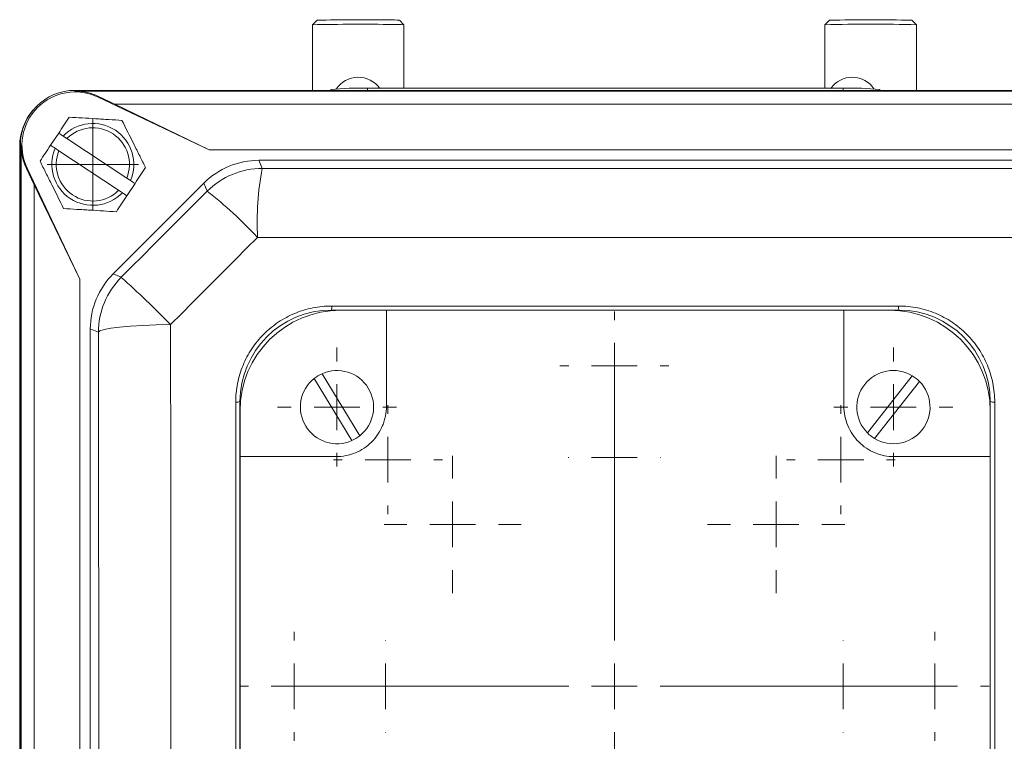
# Model space of a CAD drawing. Header units: millimetres. Extents: x 154 to 910, y 64 to 795.
# Tile 8 of 27: x 206 to 313, y 185 to 264. Entities that reach past the tile are written whole.
import ezdxf

# ---------------------------------------------------------------- set-up
doc = ezdxf.new("R2010")
doc.units = ezdxf.units.MM

# ---------------------------------------------------------------- blocks, each defined once
blk = doc.blocks.new('SW_CENTERMARKSYMBOL_13')
at = {"color": 0, "linetype": 'Continuous', "lineweight": 0}
for p, q in [((0, 5), (0, 35)), ((0, 0), (0, 2.5)), ((-5, 0), (-35, 0)), ((0, 0), (-2.5, 0)), ((0, 0), (0, -2.5)), ((0, 0), (2.5, 0)), ((5, 0), (35, 0)), ((0, -5), (0, -35))]:
    blk.add_line(p, q, dxfattribs=at)
blk = doc.blocks.new('SW_CENTERMARKSYMBOL_14')
at = {"color": 0, "linetype": 'Continuous', "lineweight": 0}
for p, q in [((0, 5), (0, 7.5)), ((0, 0), (0, 2.5)), ((-5, 0), (-7.5, 0)), ((0, 0), (-2.5, 0)), ((0, 0), (0, -2.5)), ((0, 0), (2.5, 0)), ((5, 0), (7.5, 0)), ((0, -5), (0, -7.5))]:
    blk.add_line(p, q, dxfattribs=at)
blk = doc.blocks.new('SW_CENTERMARKSYMBOL_16')
at = {"color": 0, "linetype": 'Continuous', "lineweight": 0}
for p, q in [((0, 5), (0, 5.95)), ((0, 0), (0, 2.5)), ((-5, 0), (-5.95, 0)), ((0, 0), (-2.5, 0)), ((0, 0), (0, -2.5)), ((0, 0), (2.5, 0)), ((5, 0), (5.95, 0)), ((0, -5), (0, -5.95))]:
    blk.add_line(p, q, dxfattribs=at)
blk = doc.blocks.new('SW_CENTERMARKSYMBOL_17')
at = {"color": 0, "linetype": 'Continuous', "lineweight": 0}
for p, q in [((0, 5), (0, 5.05)), ((0, 0), (0, 2.5)), ((-5, 0), (-5.05, 0)), ((0, 0), (-2.5, 0)), ((0, 0), (0, -2.5)), ((0, 0), (2.5, 0)), ((5, 0), (5.05, 0)), ((0, -5), (0, -5.05))]:
    blk.add_line(p, q, dxfattribs=at)
blk = doc.blocks.new('SW_CENTERMARKSYMBOL_18')
at = {"color": 0, "linetype": 'Continuous', "lineweight": 0}
for p, q in [((0, 5), (0, 5.95)), ((0, 0), (0, 2.5)), ((-5, 0), (-5.95, 0)), ((0, 0), (-2.5, 0)), ((0, 0), (0, -2.5)), ((0, 0), (2.5, 0)), ((5, 0), (5.95, 0)), ((0, -5), (0, -5.95))]:
    blk.add_line(p, q, dxfattribs=at)
blk = doc.blocks.new('SW_CENTERMARKSYMBOL_19')
at = {"color": 0, "linetype": 'Continuous', "lineweight": 0}
for p, q in [((0, 5), (0, 5.95)), ((0, 0), (0, 2.5)), ((-5, 0), (-5.95, 0)), ((0, 0), (-2.5, 0)), ((0, 0), (0, -2.5)), ((0, 0), (2.5, 0)), ((5, 0), (5.95, 0)), ((0, -5), (0, -5.95))]:
    blk.add_line(p, q, dxfattribs=at)
blk = doc.blocks.new('SW_CENTERMARKSYMBOL_20')
at = {"color": 0, "linetype": 'Continuous', "lineweight": 0}
for p, q in [((0, 5), (0, 5.05)), ((0, 0), (0, 2.5)), ((-5, 0), (-5.05, 0)), ((0, 0), (-2.5, 0)), ((0, 0), (0, -2.5)), ((0, 0), (2.5, 0)), ((5, 0), (5.05, 0)), ((0, -5), (0, -5.05))]:
    blk.add_line(p, q, dxfattribs=at)
blk = doc.blocks.new('SW_CENTERMARKSYMBOL_21')
at = {"color": 0, "linetype": 'Continuous', "lineweight": 0}
for p, q in [((0, 5), (0, 5.95)), ((0, 0), (0, 2.5)), ((-5, 0), (-5.95, 0)), ((0, 0), (-2.5, 0)), ((0, 0), (0, -2.5)), ((0, 0), (2.5, 0)), ((5, 0), (5.95, 0)), ((0, -5), (0, -5.95))]:
    blk.add_line(p, q, dxfattribs=at)
blk = doc.blocks.new('SW_CENTERMARKSYMBOL_22')
at = {"color": 0, "linetype": 'Continuous', "lineweight": 0}
for p, q in [((0, 5), (0, 7.5)), ((0, 0), (0, 2.5)), ((-5, 0), (-7.5, 0)), ((0, 0), (-2.5, 0)), ((0, 0), (0, -2.5)), ((0, 0), (2.5, 0)), ((5, 0), (7.5, 0)), ((0, -5), (0, -7.5))]:
    blk.add_line(p, q, dxfattribs=at)
blk = doc.blocks.new('SW_CENTERMARKSYMBOL_23')
at = {"color": 0, "linetype": 'Continuous', "lineweight": 0}
for p, q in [((0, 5), (0, 5.95)), ((0, 0), (0, 2.5)), ((-5, 0), (-5.95, 0)), ((0, 0), (-2.5, 0)), ((0, 0), (0, -2.5)), ((0, 0), (2.5, 0)), ((5, 0), (5.95, 0)), ((0, -5), (0, -5.95))]:
    blk.add_line(p, q, dxfattribs=at)
blk = doc.blocks.new('SW_CENTERMARKSYMBOL_24')
at = {"color": 0, "linetype": 'Continuous', "lineweight": 0}
for p, q in [((0, 5), (0, 5.05)), ((0, 0), (0, 2.5)), ((-5, 0), (-5.05, 0)), ((0, 0), (-2.5, 0)), ((0, 0), (0, -2.5)), ((0, 0), (2.5, 0)), ((5, 0), (5.05, 0)), ((0, -5), (0, -5.05))]:
    blk.add_line(p, q, dxfattribs=at)
blk = doc.blocks.new('SW_CENTERMARKSYMBOL_32')
at = {"color": 0, "linetype": 'Continuous', "lineweight": 0}
for p, q in [((0, 5), (0, 6.5)), ((0, 0), (0, 2.5)), ((-5, 0), (-6.5, 0)), ((0, 0), (-2.5, 0)), ((0, 0), (0, -2.5)), ((0, 0), (2.5, 0)), ((5, 0), (6.5, 0)), ((0, -5), (0, -6.5))]:
    blk.add_line(p, q, dxfattribs=at)
blk = doc.blocks.new('SW_CENTERMARKSYMBOL_33')
at = {"color": 0, "linetype": 'Continuous', "lineweight": 0}
for p, q in [((0, 5), (0, 6.5)), ((0, 0), (0, 2.5)), ((-5, 0), (-6.5, 0)), ((0, 0), (-2.5, 0)), ((0, 0), (0, -2.5)), ((0, 0), (2.5, 0)), ((5, 0), (6.5, 0)), ((0, -5), (0, -6.5))]:
    blk.add_line(p, q, dxfattribs=at)
blk = doc.blocks.new('SW_CENTERMARKSYMBOL_36')
at = {"color": 0, "linetype": 'Continuous', "lineweight": 0}
for p, q in [((0, 2.5), (0, 5)), ((0, 0), (0, 2.5)), ((-2.5, 0), (-5, 0)), ((0, 0), (-2.5, 0)), ((0, 0), (0, -2.5)), ((0, 0), (2.5, 0)), ((2.5, 0), (5, 0)), ((0, -2.5), (0, -5))]:
    blk.add_line(p, q, dxfattribs=at)

msp = doc.modelspace()

# ---------------------------------------------------------------- linework, layer by layer
at = {"color": 7, "linetype": 'Continuous', "lineweight": 15}
for p, q in [((238.21, 263.77), (237.71, 263.27)), ((247.71, 263.27), (247.21, 263.77)), ((294.21, 263.77), (293.71, 263.27)), ((303.71, 263.27), (303.21, 263.77)), ((237.71, 263.27), (237.71, 256.11)), ((247.71, 256.33), (247.71, 263.27)), ((293.71, 263.27), (293.71, 256.33)), ((303.71, 256.11), (303.71, 263.27)), ((211.79, 256.11), (334.79, 256.11)), ((211.79, 256.02), (211.79, 256.1)), ((334.79, 256.1), (211.79, 256.1)), ((239.71, 256.19), (239.71, 256.11)), ((243.71, 256.33), (295.71, 256.33)), ((299.71, 256.19), (299.71, 256.11)), ((211.79, 256.02), (334.79, 256.02)), ((214.29, 255.37), (214.33, 255.45)), ((214.29, 255.37), (226.43, 249.61)), ((216.1, 254.61), (214.33, 255.45)), ((226.43, 249.61), (216.1, 254.61)), ((216.1, 254.61), (330.48, 254.61)), ((209.09, 250.11), (209.98, 251.44)), ((210.88, 250.85), (210.48, 251.11)), ((217.42, 246.52), (210.88, 250.85)), ((205.72, 250.02), (205.72, 163.58)), ((205.88, 250.11), (205.79, 250.11)), ((205.79, 250.11), (205.79, 72.11)), ((205.79, 72.11), (205.79, 250.11)), ((205.88, 72.11), (205.88, 250.11)), ((209.59, 249.78), (210, 249.51)), ((210, 249.51), (216.53, 245.19)), ((226.43, 249.61), (320.16, 249.61)), ((206.53, 247.61), (206.45, 247.57)), ((206.45, 247.57), (207.29, 245.8)), ((212.29, 235.47), (206.53, 247.61)), ((231.85, 248.47), (232.21, 247.59)), ((314.74, 248.47), (231.85, 248.47)), ((217.82, 246.26), (217.42, 246.52)), ((207.29, 245.8), (212.29, 235.47)), ((207.29, 76.41), (207.29, 245.8)), ((225.84, 245.98), (215.92, 236.06)), ((218.32, 245.93), (217.43, 244.59)), ((226.2, 245.1), (225.84, 245.98)), ((216.53, 245.19), (216.94, 244.92)), ((215.92, 236.06), (216.81, 235.69)), ((212.29, 86.74), (212.29, 235.47)), ((239.82, 232.55), (301.77, 232.55)), ((301.79, 232.11), (239.79, 232.11)), ((240.79, 232.1), (245.79, 232.1)), ((245.79, 232.1), (245.79, 221.61)), ((245.79, 232.1), (295.79, 232.1)), ((295.79, 221.61), (295.79, 232.1)), ((295.79, 232.1), (300.79, 232.1)), ((213.43, 230.05), (213.43, 92.16)), ((214.32, 229.68), (213.43, 230.05)), ((238.76, 225.16), (242.87, 218.38)), ((298.35, 218.7), (303.26, 224.94)), ((242.02, 217.86), (237.9, 224.64)), ((304.05, 224.32), (299.13, 218.09)), ((229.32, 160.11), (229.32, 222.06)), ((229.79, 222.11), (229.79, 160.11)), ((311.79, 160.11), (311.79, 222.11)), ((312.27, 222.06), (312.27, 160.11)), ((229.8, 216.11), (229.8, 221.11)), ((311.78, 221.11), (311.78, 216.11)), ((229.8, 166.11), (229.8, 216.11)), ((240.29, 216.11), (229.8, 216.11)), ((311.78, 216.11), (301.29, 216.11)), ((311.78, 216.11), (311.78, 166.11))]:
    msp.add_line(p, q, dxfattribs=at)
at = {"color": 8, "linetype": 'Continuous', "lineweight": 15}
for p, q in [((243.71, 256.33), (243.71, 256.11)), ((295.71, 256.33), (295.71, 256.11))]:
    msp.add_line(p, q, dxfattribs=at)
at = {"color": 7, "linetype": 'Continuous', "lineweight": 15, "flags": 128}
for points in [[(232.21, 247.59), (242.48, 247.58), (252.74, 247.57), (263.02, 247.57), (273.29, 247.57), (283.57, 247.57), (293.84, 247.57), (304.11, 247.58), (314.37, 247.59)], [(216.81, 235.69), (217.98, 236.87), (219.16, 238.04), (220.33, 239.22), (221.51, 240.39), (222.68, 241.57), (223.86, 242.75), (225.03, 243.92), (226.2, 245.1)], [(231.71, 240.04), (230.52, 238.86), (229.33, 237.67), (228.14, 236.47), (226.95, 235.28), (225.76, 234.09), (224.58, 232.9), (223.39, 231.71), (222.2, 230.52)], [(314.88, 240.04), (304.49, 240.04), (294.09, 240.03), (283.69, 240.03), (273.29, 240.03), (262.89, 240.03), (252.49, 240.03), (242.1, 240.04), (231.71, 240.04)], [(222.2, 230.52), (220.64, 230.5), (219.16, 230.44), (217.81, 230.36), (216.63, 230.25), (215.66, 230.13), (214.94, 229.99), (214.48, 229.84), (214.32, 229.68)], [(222.2, 230.52), (222.22, 213.21), (222.23, 195.86), (222.24, 178.49), (222.24, 161.11), (222.24, 143.72), (222.23, 126.35), (222.22, 109), (222.2, 91.69)], [(214.32, 92.53), (214.34, 109.64), (214.35, 126.77), (214.36, 143.93), (214.36, 161.11), (214.36, 178.28), (214.35, 195.44), (214.34, 212.57), (214.32, 229.68)]]:
    msp.add_lwpolyline(points, dxfattribs=at)
at = {"color": 7, "linetype": 'Continuous', "lineweight": 15}
for centre, radius, start, end in [((242.93, 25.03), 238.79, 89.227, 91.1329), ((246.38, 251.4), 12.4, 86.2054, 91.0905), ((298.71, 64.27), 199.55, 88.7079, 91.2921), ((242.94, 5.74), 257.59, 89.2008, 91.164), ((246.78, 249.08), 14.22, 86.2627, 90.9965), ((298.71, 59.45), 203.89, 88.5948, 91.4052), ((242.71, 254.66), 2.88, 35.2433, 146.3462), ((296.71, 254.66), 2.88, 33.6538, 144.7567), ((211.79, 250.11), 6, 90, 180), ((211.79, 250.11), 6, 90, 180), ((242.71, 227.57), 28.78, 88.0109, 95.9867), ((296.7, 227.57), 28.78, 84.0133, 91.9891), ((211.79, 250.11), 5.83, 64.6063, 205.3937), ((211.79, 250.11), 5.91, 64.6063, 90), ((211.71, 250.02), 5.99, 139.2811, 180), ((213.71, 248.02), 4.47, 336.8183, 136.2194), ((213.71, 248.02), 4, 338.0558, 134.9819), ((211.79, 250.11), 5.91, 180, 205.3937), ((213.71, 248.02), 4.47, 156.8183, 316.2194), ((213.71, 248.02), 4, 158.0558, 314.9819), ((232.22, 239.08), 8.5, 90.0044, 134.9956), ((263.32, 241.72), 31.65, 169.3123, 183.0259), ((196.14, 206.81), 48.68, 43.0597, 51.8615), ((222.82, 229.68), 8.5, 135.0044, 179.9956), ((151.16, 161.82), 98.82, 44.0425, 48.3723), ((237.55, 232.45), 2.27, 351.2626, 2.6402), ((304.43, 232.45), 2.66, 177.7462, 187.4424), ((239.79, 222.11), 10, 90, 180), ((240.79, 221.11), 10.99, 90, 180), ((300.79, 221.11), 10.99, 0, 90), ((301.79, 222.11), 10, 0, 90), ((240.39, 221.51), 4, 114.0575, 128.419), ((240.39, 221.51), 4, 308.419, 114.0575), ((301.2, 221.51), 4, 58.9155, 224.5539), ((301.2, 221.51), 4, 44.5539, 58.9155), ((240.39, 221.51), 4, 128.419, 294.0575), ((301.2, 221.51), 4, 238.9155, 44.5539), ((229.44, 223.41), 1.35, 265.2743, 285.3427), ((312.15, 223.42), 1.36, 254.7264, 274.7364), ((301.2, 221.51), 4, 224.5539, 238.9155), ((240.39, 221.51), 4, 294.0575, 308.419)]:
    msp.add_arc(centre, radius, start, end, dxfattribs=at)
for centre, major_axis in [((231.85, 239.97), (-3.25, 7.85)), ((221.93, 230.05), (-7.85, 3.25))]:
    msp.add_ellipse(centre, major_axis=major_axis, ratio=0.999894, start_param=5.890524, end_param=6.675847, dxfattribs=at)
for points, knots in [([(211.13, 253.18), (210.94, 252.9), (210.75, 252.61), (210.36, 252.03), (210.17, 251.74), (209.98, 251.44)], [0, 0, 0, 0, 0.5, 0.5, 1, 1, 1, 1]), ([(211.13, 253.18), (212.07, 253.13), (213.02, 253.07), (214.25, 252.99), (214.49, 252.98), (214.98, 252.95), (215.22, 252.93), (215.94, 252.89), (216.42, 252.86), (216.89, 252.83)], [0, 0, 0, 0, 0.5, 0.5, 0.625, 0.625, 0.75, 0.75, 1, 1, 1, 1]), ([(216.89, 252.83), (217.31, 251.99), (217.74, 251.13), (218.29, 250.04), (218.4, 249.82), (218.61, 249.38), (218.72, 249.16), (219.05, 248.52), (219.26, 248.09), (219.47, 247.67)], [0, 0, 0, 0, 0.5, 0.5, 0.625, 0.625, 0.75, 0.75, 1, 1, 1, 1]), ([(210.52, 243.2), (210.1, 244.05), (209.67, 244.9), (209.12, 246), (209.01, 246.22), (208.8, 246.66), (208.69, 246.87), (208.37, 247.52), (208.15, 247.95), (207.94, 248.37)], [0, 0, 0, 0, 0.5, 0.5, 0.625, 0.625, 0.75, 0.75, 1, 1, 1, 1]), ([(219.47, 247.67), (219.28, 247.38), (219.09, 247.09), (218.7, 246.51), (218.51, 246.22), (218.32, 245.93)], [0, 0, 0, 0, 0.5, 0.5, 1, 1, 1, 1]), ([(216.28, 242.85), (215.34, 242.91), (214.39, 242.97), (213.16, 243.04), (212.92, 243.06), (212.43, 243.09), (212.19, 243.1), (211.47, 243.14), (210.99, 243.17), (210.52, 243.2)], [0, 0, 0, 0, 0.5, 0.5, 0.625, 0.625, 0.75, 0.75, 1, 1, 1, 1]), ([(229.32, 222.06), (229.32, 222.75), (229.39, 223.43), (229.59, 224.44), (229.67, 224.77), (229.87, 225.43), (229.99, 225.75), (230.38, 226.7), (230.7, 227.31), (231.27, 228.16), (231.48, 228.44), (231.92, 228.98), (232.15, 229.23), (232.87, 229.96), (233.4, 230.39), (234.26, 230.97), (234.56, 231.15), (235.17, 231.47), (235.78, 231.77), (236.43, 232), (237.08, 232.2), (237.42, 232.28), (238.44, 232.49), (239.12, 232.55), (239.82, 232.55)], [0, 0, 0, 0, 0.125, 0.125, 0.1875, 0.1875, 0.25, 0.25, 0.375, 0.375, 0.4375, 0.4375, 0.5, 0.5, 0.625, 0.625, 0.6875, 0.6875, 0.75, 0.8125, 0.8125, 0.875, 0.875, 1, 1, 1, 1]), ([(301.77, 232.55), (302.47, 232.55), (303.15, 232.49), (304.15, 232.29), (304.49, 232.2), (305.15, 232), (305.47, 231.89), (306.43, 231.49), (307.03, 231.17), (307.89, 230.6), (308.16, 230.39), (308.7, 229.95), (308.95, 229.72), (309.68, 228.99), (310.11, 228.47), (310.69, 227.61), (310.87, 227.31), (311.19, 226.7), (311.48, 226.09), (311.71, 225.44), (311.91, 224.79), (312, 224.45), (312.2, 223.44), (312.27, 222.75), (312.27, 222.06)], [0, 0, 0, 0, 0.125, 0.125, 0.1875, 0.1875, 0.25, 0.25, 0.375, 0.375, 0.4375, 0.4375, 0.5, 0.5, 0.625, 0.625, 0.6875, 0.6875, 0.75, 0.8125, 0.8125, 0.875, 0.875, 1, 1, 1, 1]), ([(245.79, 221.61), (245.79, 221.24), (245.76, 220.89), (245.65, 220.36), (245.61, 220.19), (245.51, 219.84), (245.44, 219.67), (245.24, 219.17), (245.07, 218.85), (244.67, 218.26), (244.44, 217.97), (243.93, 217.46), (243.65, 217.24), (243.05, 216.83), (242.73, 216.66), (242.07, 216.39), (241.72, 216.28), (241.01, 216.14), (240.65, 216.11), (240.29, 216.11)], [0, 0, 0, 0, 0.125, 0.125, 0.1875, 0.1875, 0.25, 0.25, 0.375, 0.375, 0.5, 0.5, 0.625, 0.625, 0.75, 0.75, 0.875, 0.875, 1, 1, 1, 1]), ([(301.29, 216.11), (300.93, 216.11), (300.57, 216.14), (300.05, 216.24), (299.87, 216.29), (299.53, 216.39), (299.36, 216.45), (298.86, 216.66), (298.54, 216.83), (297.94, 217.23), (297.66, 217.46), (297.15, 217.97), (296.92, 218.25), (296.52, 218.85), (296.35, 219.17), (296.08, 219.83), (295.97, 220.18), (295.83, 220.89), (295.79, 221.24), (295.79, 221.61)], [0, 0, 0, 0, 0.125, 0.125, 0.1875, 0.1875, 0.25, 0.25, 0.375, 0.375, 0.5, 0.5, 0.625, 0.625, 0.75, 0.75, 0.875, 0.875, 1, 1, 1, 1])]:
    msp.add_open_spline(points, degree=3, knots=knots, dxfattribs=at)
for points in [[(210.48, 251.11), (210.31, 251.22), (210.14, 251.33), (209.98, 251.44)], [(209.09, 250.11), (208.7, 249.51), (208.32, 248.94), (207.94, 248.37)], [(209.09, 250.11), (209.26, 250), (209.43, 249.89), (209.59, 249.78)], [(218.32, 245.93), (218.15, 246.04), (217.99, 246.15), (217.82, 246.26)], [(217.43, 244.59), (217.04, 244), (216.66, 243.42), (216.28, 242.85)], [(216.94, 244.92), (217.1, 244.81), (217.27, 244.7), (217.43, 244.59)]]:
    msp.add_open_spline(points, degree=3, dxfattribs=at)

# ---------------------------------------------------------------- block references
at = {"color": 7, "linetype": 'Continuous', "lineweight": 0}
for name, p in [('SW_CENTERMARKSYMBOL_36', (213.71, 248.02)), ('SW_CENTERMARKSYMBOL_19', (270.71, 226.02)), ('SW_CENTERMARKSYMBOL_32', (240.39, 221.51)), ('SW_CENTERMARKSYMBOL_33', (301.2, 221.51)), ('SW_CENTERMARKSYMBOL_13', (270.71, 191.02)), ('SW_CENTERMARKSYMBOL_18', (245.96, 215.77)), ('SW_CENTERMARKSYMBOL_21', (295.45, 215.77)), ('SW_CENTERMARKSYMBOL_20', (270.71, 216.02)), ('SW_CENTERMARKSYMBOL_14', (253.03, 208.7)), ('SW_CENTERMARKSYMBOL_22', (288.38, 208.7)), ('SW_CENTERMARKSYMBOL_16', (235.71, 191.02)), ('SW_CENTERMARKSYMBOL_23', (305.71, 191.02)), ('SW_CENTERMARKSYMBOL_17', (245.71, 191.02)), ('SW_CENTERMARKSYMBOL_24', (295.71, 191.02))]:
    msp.add_blockref(name, p, dxfattribs=at)

doc.saveas('drawing.dxf')
